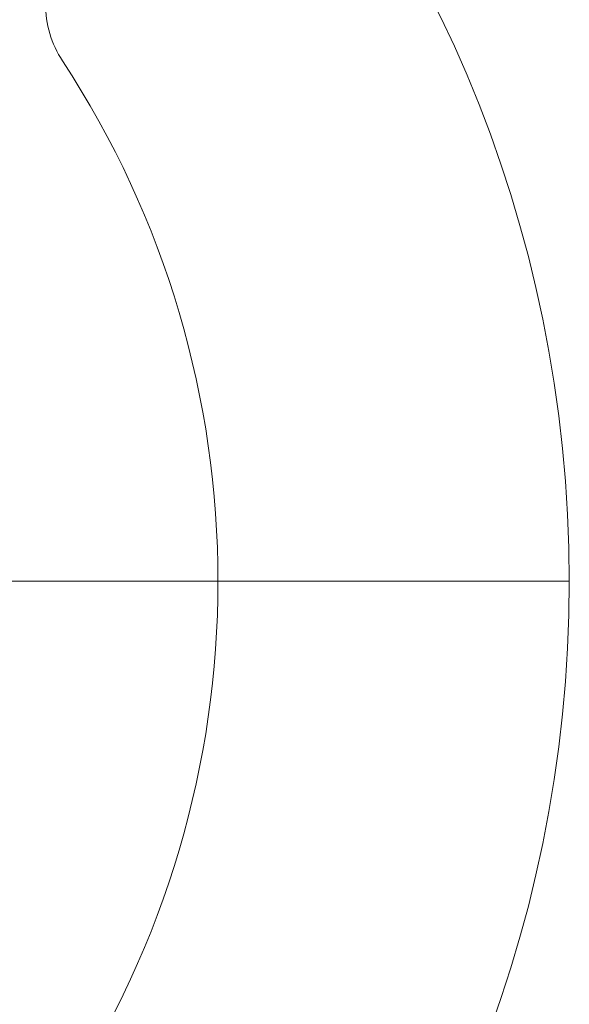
# Model space of a CAD drawing. Header units: centimetres. Extents: x -9388 to 91680, y -1419244 to 50347.
# Tile 180 of 183: x 54890 to 54995, y -682029 to -681839. Entities that reach past the tile are written whole.
import ezdxf

# ---------------------------------------------------------------- set-up
doc = ezdxf.new("R2010")
doc.units = ezdxf.units.CM
doc.layers.add('Q_kd_wpusty', color=7, linetype='Continuous', lineweight=15, true_color=0x009901)

# ---------------------------------------------------------------- blocks, each defined once
blk = doc.blocks.new('A$C674D9795')
at = {"layer": 'Q_kd_wpusty', "linetype": 'Continuous', "ltscale": 0.5}
blk.add_line((0.5, 0), (25, 0), dxfattribs=at)
blk.add_line((0.5, 0), (25, 0), dxfattribs=at)
at = {"layer": 'Q_kd_wpusty', "linetype": 'Continuous'}
blk.add_circle((0, 0), 25, dxfattribs=at)
blk.add_circle((0, 0), 25, dxfattribs=at)
for centre, radius, start, end in [((16.935, 11.103), 2, 180, 213.2488), ((16.935, 11.103), 2, 180, 213.2488), ((0, 0), 18.25, 326.7512, 33.2488), ((0, 0), 18.25, 326.7512, 33.2488)]:
    blk.add_arc(centre, radius, start, end, dxfattribs=at)

msp = doc.modelspace()

# ---------------------------------------------------------------- block references
at = {"layer": 'Q_kd_wpusty', "xscale": 10, "yscale": 10, "zscale": 10}
msp.add_blockref('A$C674D9795', (54745.2, -681947.45), dxfattribs=at)

doc.saveas('drawing.dxf')
